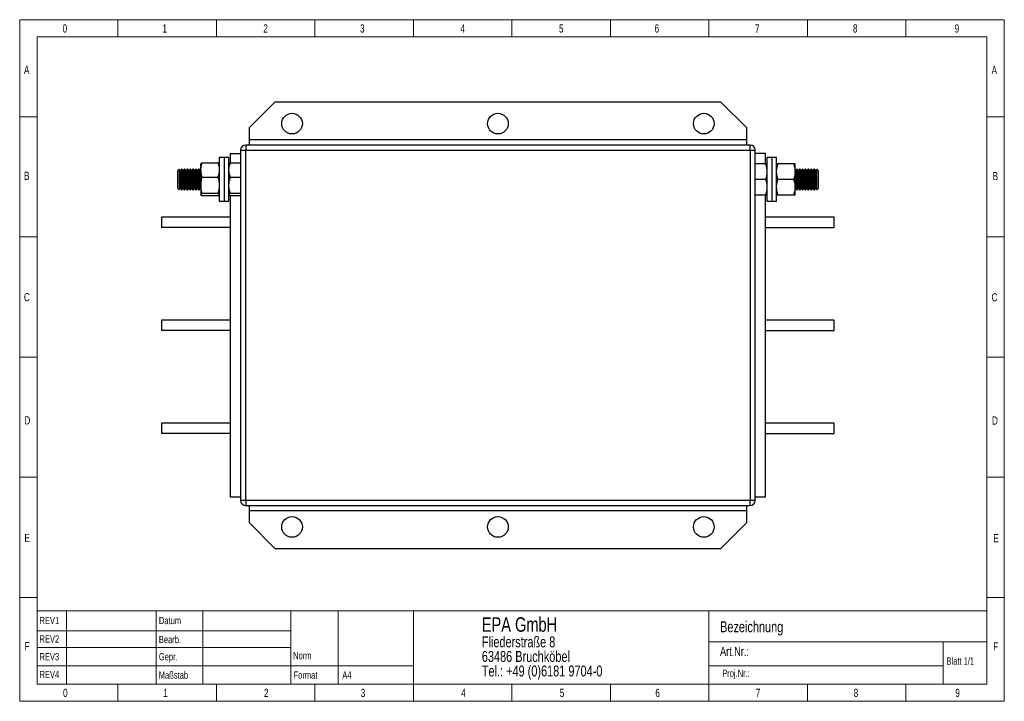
# Model space of a CAD drawing. Header units: millimetres. Extents: x 5 to 292, y 5 to 204.
import ezdxf

# ---------------------------------------------------------------- set-up
doc = ezdxf.new("R2010")
doc.units = ezdxf.units.MM
doc.styles.add('SLDTEXTSTYLE0', font='TXT', dxfattribs={"width": 0.75})

# ---------------------------------------------------------------- blocks, each defined once
blk = doc.blocks.new('SW_NOTE_0')
at = {"color": 0, "linetype": 'Continuous', "lineweight": 0, "attachment_point": 1, "style": 'SLDTEXTSTYLE0'}
for s, insert, char_height in [('EPA GmbH', (0, 5.46), 4.233), ('Fliederstraße 8', (0, -0.14), 3.175), ('63486 Bruchköbel', (0, -4.37), 3.175), ('Tel.: +49 (0)6181 9704-0', (0, -8.61), 3.175)]:
    blk.add_mtext(s, dxfattribs=dict(at, insert=insert, char_height=char_height))

msp = doc.modelspace()

# ---------------------------------------------------------------- linework, layer by layer
at = {"color": 8, "linetype": 'Continuous', "lineweight": 18}
for p, q in [((5.42, 5.3), (5.42, 203.87)), ((5.42, 203.87), (292.36, 203.87)), ((34.06, 203.87), (34.06, 198.87)), ((62.76, 203.87), (62.76, 198.87)), ((91.46, 203.87), (91.46, 198.87)), ((120.16, 203.87), (120.16, 198.87)), ((148.89, 203.87), (148.89, 198.87)), ((177.56, 203.87), (177.56, 198.87)), ((206.26, 203.87), (206.26, 198.87)), ((234.96, 203.87), (234.96, 198.87)), ((263.66, 203.87), (263.66, 198.87)), ((292.36, 203.87), (292.36, 5.3)), ((10.49, 10.3), (10.49, 198.87)), ((10.49, 198.87), (287.3, 198.87)), ((287.3, 10.3), (287.3, 198.87)), ((5.42, 175.59), (10.49, 175.59)), ((287.3, 175.59), (292.36, 175.59)), ((5.42, 140.59), (10.49, 140.59)), ((287.3, 140.59), (292.36, 140.59)), ((5.42, 105.59), (10.49, 105.59)), ((287.3, 105.59), (292.36, 105.59)), ((5.42, 70.59), (10.49, 70.59)), ((287.3, 70.59), (292.36, 70.59)), ((5.42, 35.59), (10.49, 35.59)), ((287.3, 35.59), (292.36, 35.59)), ((10.49, 31.63), (287.3, 31.63)), ((19.02, 31.63), (19.02, 10.3)), ((45.17, 31.63), (45.17, 10.3)), ((58.75, 31.63), (58.75, 10.3)), ((84.48, 31.63), (84.48, 10.3)), ((98.25, 10.3), (98.25, 31.63)), ((120.16, 31.63), (120.16, 10.3)), ((206.26, 31.63), (206.26, 10.3)), ((10.49, 25.86), (84.48, 25.86)), ((10.49, 20.97), (84.48, 20.97)), ((206.26, 22.67), (287.3, 22.67)), ((274.51, 22.67), (274.51, 10.3)), ((10.49, 15.62), (84.48, 15.62)), ((84.48, 15.62), (120.16, 15.62)), ((206.26, 15.62), (274.51, 15.62)), ((10.49, 10.3), (287.3, 10.3)), ((34.06, 10.3), (34.06, 5.3)), ((62.76, 10.3), (62.76, 5.3)), ((91.46, 10.3), (91.46, 5.3)), ((120.16, 10.3), (120.16, 5.3)), ((148.89, 10.3), (148.89, 5.3)), ((177.56, 10.3), (177.56, 5.3)), ((206.26, 10.3), (206.26, 5.3)), ((234.96, 10.3), (234.96, 5.3)), ((263.66, 10.3), (263.66, 5.3)), ((5.42, 5.3), (292.36, 5.3))]:
    msp.add_line(p, q, dxfattribs=at)
at = {"color": 7, "linetype": 'Continuous', "lineweight": 25}
for p, q in [((79.79, 179.85), (72.29, 172.35)), ((209.79, 179.85), (79.79, 179.85)), ((217.29, 172.35), (209.79, 179.85)), ((72.29, 172.35), (72.29, 168.85)), ((217.29, 168.85), (217.29, 172.35)), ((218.29, 167.35), (71.29, 167.35)), ((71.29, 167.35), (71.29, 165.85)), ((217.29, 168.85), (72.29, 168.85)), ((72.29, 168.85), (72.29, 167.35)), ((217.29, 167.35), (217.29, 168.85)), ((218.29, 165.85), (218.29, 167.35)), ((64.99, 163.7), (63.59, 163.7)), ((63.59, 163.7), (63.59, 151)), ((66.39, 163.7), (64.99, 163.7)), ((64.99, 163.7), (64.99, 151)), ((66.39, 151), (66.39, 163.7)), ((66.79, 164.85), (69.79, 164.85)), ((66.79, 164.85), (66.79, 162.15)), ((69.79, 165.85), (69.79, 63.85)), ((69.79, 165.85), (71.29, 165.85)), ((71.29, 165.85), (218.29, 165.85)), ((71.29, 63.85), (71.29, 165.85)), ((218.29, 165.85), (218.29, 63.85)), ((218.29, 165.85), (219.79, 165.85)), ((219.79, 63.85), (219.79, 165.85)), ((222.79, 164.85), (219.79, 164.85)), ((222.79, 161.85), (222.79, 164.85)), ((224.58, 163.7), (223.18, 163.7)), ((223.18, 163.7), (223.18, 154.93)), ((225.98, 163.7), (224.58, 163.7)), ((224.58, 163.7), (224.58, 154.93)), ((225.98, 154.93), (225.98, 163.7)), ((58.19, 160.1), (58.19, 161.85)), ((58.6, 162.16), (63.19, 162.16)), ((66.8, 162.16), (69.79, 162.16)), ((222.78, 161.85), (219.79, 161.85)), ((230.98, 161.85), (226.39, 161.85)), ((231.38, 159.6), (231.38, 161.85)), ((51.88, 160.35), (51.39, 159.87)), ((51.39, 159.87), (51.39, 154.83)), ((51.89, 160.35), (51.88, 160.35)), ((51.88, 160.35), (51.88, 154.35)), ((52.23, 159.87), (51.89, 160.35)), ((51.89, 160.35), (51.89, 160.13)), ((51.89, 160.13), (51.89, 154.35)), ((52.56, 160.35), (52.23, 159.87)), ((52.23, 159.87), (52.23, 154.83)), ((52.72, 160.35), (52.56, 160.35)), ((52.56, 160.35), (52.56, 154.35)), ((53.06, 159.87), (52.72, 160.35)), ((52.72, 160.35), (52.72, 160.13)), ((52.72, 160.13), (52.72, 154.35)), ((53.39, 160.35), (53.06, 159.87)), ((53.06, 159.87), (53.06, 154.83)), ((53.55, 160.35), (53.39, 160.35)), ((53.39, 160.35), (53.39, 154.35)), ((53.89, 159.87), (53.55, 160.35)), ((53.55, 160.35), (53.55, 160.13)), ((53.55, 160.13), (53.55, 154.35)), ((54.22, 160.35), (53.89, 159.87)), ((53.89, 159.87), (53.89, 154.83)), ((54.38, 160.35), (54.22, 160.35)), ((54.22, 160.35), (54.22, 154.35)), ((54.72, 159.87), (54.38, 160.35)), ((54.38, 160.35), (54.38, 160.13)), ((54.38, 160.13), (54.38, 154.35)), ((55.06, 160.35), (54.72, 159.87)), ((54.72, 159.87), (54.72, 154.83)), ((55.21, 160.35), (55.06, 160.35)), ((55.06, 160.35), (55.06, 154.35)), ((55.55, 159.87), (55.21, 160.35)), ((55.21, 160.35), (55.21, 160.13)), ((55.21, 160.13), (55.21, 154.35)), ((55.89, 160.35), (55.55, 159.87)), ((55.55, 159.87), (55.55, 154.83)), ((56.04, 160.35), (55.89, 160.35)), ((55.89, 160.35), (55.89, 154.35)), ((56.38, 159.87), (56.04, 160.35)), ((56.04, 160.35), (56.04, 160.13)), ((56.04, 160.13), (56.04, 154.35)), ((56.72, 160.35), (56.38, 159.87)), ((56.38, 159.87), (56.38, 154.83)), ((56.87, 160.35), (56.72, 160.35)), ((56.72, 160.35), (56.72, 154.35)), ((57.21, 159.87), (56.87, 160.35)), ((56.87, 160.35), (56.87, 160.13)), ((56.87, 160.13), (56.87, 154.35)), ((57.55, 160.35), (57.21, 159.87)), ((57.21, 159.87), (57.21, 154.83)), ((57.7, 160.35), (57.55, 160.35)), ((57.55, 160.35), (57.55, 154.35)), ((58.04, 159.87), (57.7, 160.35)), ((57.7, 160.35), (57.7, 160.13)), ((57.7, 160.13), (57.7, 154.35)), ((58.19, 160.09), (58.04, 159.87)), ((58.04, 159.87), (58.04, 154.83)), ((58.19, 160.1), (58.19, 155.64)), ((58.6, 158.04), (63.19, 158.04)), ((66.8, 158.04), (69.79, 158.04)), ((231.54, 159.87), (231.38, 160.09)), ((231.38, 155.1), (231.38, 159.6)), ((231.87, 160.35), (231.54, 159.87)), ((231.54, 154.83), (231.54, 159.87)), ((232.03, 160.35), (231.87, 160.35)), ((231.87, 157.35), (231.87, 160.35)), ((232.37, 159.87), (232.03, 160.35)), ((232.03, 154.35), (232.03, 160.35)), ((232.71, 160.35), (232.37, 159.87)), ((232.37, 154.83), (232.37, 159.87)), ((232.86, 160.35), (232.71, 160.35)), ((232.71, 157.35), (232.71, 160.35)), ((233.2, 159.87), (232.86, 160.35)), ((232.86, 154.35), (232.86, 160.35)), ((233.54, 160.35), (233.2, 159.87)), ((233.2, 154.83), (233.2, 159.87)), ((233.69, 160.35), (233.54, 160.35)), ((233.54, 157.35), (233.54, 160.35)), ((234.03, 159.87), (233.69, 160.35)), ((233.69, 154.35), (233.69, 160.35)), ((234.37, 160.35), (234.03, 159.87)), ((234.03, 154.83), (234.03, 159.87)), ((234.52, 160.35), (234.37, 160.35)), ((234.37, 157.35), (234.37, 160.35)), ((234.86, 159.87), (234.52, 160.35)), ((234.52, 154.35), (234.52, 160.35)), ((235.2, 160.35), (234.86, 159.87)), ((234.86, 154.83), (234.86, 159.87)), ((235.35, 160.35), (235.2, 160.35)), ((235.2, 157.35), (235.2, 160.35)), ((235.69, 159.87), (235.35, 160.35)), ((235.35, 154.35), (235.35, 160.35)), ((236.03, 160.35), (235.69, 159.87)), ((235.69, 154.83), (235.69, 159.87)), ((236.18, 160.35), (236.03, 160.35)), ((236.03, 157.35), (236.03, 160.35)), ((236.52, 159.87), (236.18, 160.35)), ((236.18, 154.35), (236.18, 160.35)), ((236.86, 160.35), (236.52, 159.87)), ((236.52, 154.83), (236.52, 159.87)), ((237.02, 160.35), (236.86, 160.35)), ((236.86, 157.35), (236.86, 160.35)), ((237.35, 159.87), (237.02, 160.35)), ((237.02, 154.35), (237.02, 160.35)), ((237.69, 160.35), (237.35, 159.87)), ((237.35, 154.83), (237.35, 159.87)), ((237.7, 160.35), (237.69, 160.35)), ((237.69, 157.35), (237.69, 160.35)), ((238.18, 159.87), (237.7, 160.35)), ((237.7, 154.35), (237.7, 160.35)), ((238.18, 154.83), (238.18, 159.87)), ((58.19, 155.64), (58.19, 152.89)), ((222.78, 157.35), (219.79, 157.35)), ((230.98, 157.35), (226.39, 157.35)), ((231.38, 152.85), (231.38, 155.1)), ((231.87, 154.35), (231.87, 157.35)), ((232.71, 154.35), (232.71, 157.35)), ((233.54, 154.35), (233.54, 157.35)), ((234.37, 154.35), (234.37, 157.35)), ((235.2, 154.35), (235.2, 157.35)), ((236.03, 154.35), (236.03, 157.35)), ((236.86, 154.35), (236.86, 157.35)), ((237.69, 154.35), (237.69, 157.35)), ((51.39, 154.83), (51.88, 154.35)), ((51.88, 154.35), (51.89, 154.35)), ((51.89, 154.35), (52.23, 154.83)), ((52.23, 154.83), (52.56, 154.35)), ((52.56, 154.35), (52.72, 154.35)), ((52.72, 154.35), (53.06, 154.83)), ((53.06, 154.83), (53.39, 154.35)), ((53.39, 154.35), (53.55, 154.35)), ((53.55, 154.35), (53.89, 154.83)), ((53.89, 154.83), (54.22, 154.35)), ((54.22, 154.35), (54.38, 154.35)), ((54.38, 154.35), (54.72, 154.83)), ((54.72, 154.83), (55.06, 154.35)), ((55.06, 154.35), (55.21, 154.35)), ((55.21, 154.35), (55.55, 154.83)), ((55.55, 154.83), (55.89, 154.35)), ((55.89, 154.35), (56.04, 154.35)), ((56.04, 154.35), (56.38, 154.83)), ((56.38, 154.83), (56.72, 154.35)), ((56.72, 154.35), (56.87, 154.35)), ((56.87, 154.35), (57.21, 154.83)), ((57.21, 154.83), (57.55, 154.35)), ((57.55, 154.35), (57.7, 154.35)), ((57.7, 154.35), (58.04, 154.83)), ((58.04, 154.83), (58.19, 154.62)), ((63.19, 153.24), (58.6, 153.24)), ((63.19, 152.55), (58.6, 152.55)), ((66.79, 152.55), (66.79, 64.85)), ((69.79, 153.24), (66.8, 153.24)), ((69.79, 152.55), (66.8, 152.55)), ((219.79, 152.85), (222.78, 152.85)), ((222.79, 64.85), (222.79, 152.85)), ((223.18, 154.93), (223.18, 151)), ((224.58, 154.93), (224.58, 151)), ((225.98, 151), (225.98, 154.93)), ((226.39, 152.85), (230.98, 152.85)), ((231.38, 154.62), (231.54, 154.83)), ((231.54, 154.83), (231.87, 154.35)), ((231.87, 154.35), (232.03, 154.35)), ((232.03, 154.35), (232.37, 154.83)), ((232.37, 154.83), (232.71, 154.35)), ((232.71, 154.35), (232.86, 154.35)), ((232.86, 154.35), (233.2, 154.83)), ((233.2, 154.83), (233.54, 154.35)), ((233.54, 154.35), (233.69, 154.35)), ((233.69, 154.35), (234.03, 154.83)), ((234.03, 154.83), (234.37, 154.35)), ((234.37, 154.35), (234.52, 154.35)), ((234.52, 154.35), (234.86, 154.83)), ((234.86, 154.83), (235.2, 154.35)), ((235.2, 154.35), (235.35, 154.35)), ((235.35, 154.35), (235.69, 154.83)), ((235.69, 154.83), (236.03, 154.35)), ((236.03, 154.35), (236.18, 154.35)), ((236.18, 154.35), (236.52, 154.83)), ((236.52, 154.83), (236.86, 154.35)), ((236.86, 154.35), (237.02, 154.35)), ((237.02, 154.35), (237.35, 154.83)), ((237.35, 154.83), (237.69, 154.35)), ((237.69, 154.35), (237.7, 154.35)), ((237.7, 154.35), (238.18, 154.83)), ((63.59, 151), (64.99, 151)), ((64.99, 151), (66.39, 151)), ((223.18, 151), (224.58, 151)), ((224.58, 151), (225.98, 151)), ((46.79, 146.35), (46.79, 143.35)), ((66.79, 146.35), (46.79, 146.35)), ((242.79, 146.35), (222.79, 146.35)), ((242.79, 143.35), (242.79, 146.35)), ((66.79, 143.35), (46.79, 143.35)), ((222.79, 143.35), (242.79, 143.35)), ((46.79, 116.35), (46.79, 113.35)), ((66.79, 116.35), (46.79, 116.35)), ((242.79, 116.35), (222.79, 116.35)), ((242.79, 113.35), (242.79, 116.35)), ((66.79, 113.35), (46.79, 113.35)), ((222.79, 113.35), (242.79, 113.35)), ((46.79, 86.35), (46.79, 83.35)), ((66.79, 86.35), (46.79, 86.35)), ((242.79, 86.35), (222.79, 86.35)), ((242.79, 83.35), (242.79, 86.35)), ((66.79, 83.35), (46.79, 83.35)), ((222.79, 83.35), (242.79, 83.35)), ((66.79, 64.85), (69.79, 64.85)), ((71.29, 63.85), (69.79, 63.85)), ((218.29, 63.85), (71.29, 63.85)), ((71.29, 63.85), (71.29, 62.35)), ((219.79, 63.85), (218.29, 63.85)), ((218.29, 62.35), (218.29, 63.85)), ((219.79, 64.85), (222.79, 64.85)), ((71.29, 62.35), (218.29, 62.35)), ((72.29, 62.35), (72.29, 60.85)), ((72.29, 60.85), (217.29, 60.85)), ((72.29, 60.85), (72.29, 57.35)), ((217.29, 60.85), (217.29, 62.35)), ((217.29, 57.35), (217.29, 60.85)), ((72.29, 57.35), (79.79, 49.85)), ((209.79, 49.85), (217.29, 57.35)), ((79.79, 49.85), (209.79, 49.85))]:
    msp.add_line(p, q, dxfattribs=at)
for centre in [(84.79, 173.6), (144.79, 173.6), (204.79, 173.6), (84.79, 56.1), (144.79, 56.1), (204.79, 56.1)]:
    msp.add_circle(centre, 3, dxfattribs=at)
for centre, start, end in [((71.29, 165.85), 90, 180), ((218.29, 165.85), 0, 90), ((71.29, 63.85), 180, 270), ((218.29, 63.85), 270, 0)]:
    msp.add_arc(centre, 1.5, start, end, dxfattribs=at)
for points, knots in [([(58.19, 160.1), (58.21, 160.45), (58.26, 161.14), (58.48, 161.82), (58.6, 162.16)], [0, 0, 0, 0, 0.4945102, 1, 1, 1, 1]), ([(58.6, 162.16), (58.48, 162.1), (58.26, 161.99), (58.22, 161.87), (58.19, 161.81)], [0, 0, 0, 0, 0.4954579, 1, 1, 1, 1]), ([(63.19, 162.16), (63.3, 161.82), (63.53, 161.15), (63.57, 160.45), (63.59, 160.1)], [0, 0, 0, 0, 0.495458, 1, 1, 1, 1]), ([(63.59, 161.81), (63.57, 161.87), (63.53, 161.99), (63.31, 162.1), (63.19, 162.16)], [0, 0, 0, 0, 0.494511, 1, 1, 1, 1]), ([(66.39, 160.1), (66.41, 160.45), (66.46, 161.14), (66.68, 161.82), (66.8, 162.16)], [0, 0, 0, 0, 0.49451, 1, 1, 1, 1]), ([(66.8, 162.16), (66.68, 162.1), (66.46, 161.99), (66.42, 161.87), (66.39, 161.81)], [0, 0, 0, 0, 0.495458, 1, 1, 1, 1]), ([(222.78, 161.85), (222.89, 161.49), (223.12, 160.75), (223.16, 159.99), (223.18, 159.6)], [0, 0, 0, 0, 0.495458, 1, 1, 1, 1]), ([(223.18, 161.85), (223.16, 161.85), (223.12, 161.85), (222.9, 161.85), (222.78, 161.85)], [0, 0, 0, 0, 0.49451, 1, 1, 1, 1]), ([(225.98, 159.6), (226, 159.98), (226.05, 160.74), (226.27, 161.48), (226.39, 161.85)], [0, 0, 0, 0, 0.4945109, 1, 1, 1, 1]), ([(226.39, 161.85), (226.27, 161.85), (226.05, 161.85), (226.01, 161.85), (225.98, 161.85)], [0, 0, 0, 0, 0.495458, 1, 1, 1, 1]), ([(230.98, 161.85), (231.09, 161.49), (231.32, 160.75), (231.36, 159.99), (231.38, 159.6)], [0, 0, 0, 0, 0.495458, 1, 1, 1, 1]), ([(231.38, 161.85), (231.36, 161.85), (231.32, 161.85), (231.1, 161.85), (230.98, 161.85)], [0, 0, 0, 0, 0.494511, 1, 1, 1, 1]), ([(58.6, 158.04), (58.48, 158.38), (58.26, 159.05), (58.22, 159.75), (58.19, 160.1)], [0, 0, 0, 0, 0.4954577, 1, 1, 1, 1]), ([(58.19, 155.64), (58.21, 156.04), (58.26, 156.86), (58.48, 157.64), (58.6, 158.04)], [0, 0, 0, 0, 0.494511, 1, 1, 1, 1]), ([(63.59, 160.1), (63.57, 159.76), (63.53, 159.06), (63.31, 158.38), (63.19, 158.04)], [0, 0, 0, 0, 0.494511, 1, 1, 1, 1]), ([(63.19, 158.04), (63.3, 157.65), (63.53, 156.87), (63.57, 156.05), (63.59, 155.64)], [0, 0, 0, 0, 0.495457, 1, 1, 1, 1]), ([(66.8, 158.04), (66.68, 158.38), (66.46, 159.05), (66.42, 159.75), (66.39, 160.1)], [0, 0, 0, 0, 0.495458, 1, 1, 1, 1]), ([(66.39, 155.64), (66.41, 156.04), (66.46, 156.86), (66.68, 157.64), (66.8, 158.04)], [0, 0, 0, 0, 0.494511, 1, 1, 1, 1]), ([(223.18, 159.6), (223.16, 159.23), (223.12, 158.46), (222.9, 157.73), (222.78, 157.35)], [0, 0, 0, 0, 0.49451, 1, 1, 1, 1]), ([(226.39, 157.35), (226.27, 157.72), (226.05, 158.46), (226.01, 159.22), (225.98, 159.6)], [0, 0, 0, 0, 0.495458, 1, 1, 1, 1]), ([(231.38, 159.6), (231.36, 159.23), (231.32, 158.46), (231.1, 157.73), (230.98, 157.35)], [0, 0, 0, 0, 0.494511, 1, 1, 1, 1]), ([(58.6, 153.24), (58.48, 153.63), (58.26, 154.42), (58.22, 155.23), (58.19, 155.64)], [0, 0, 0, 0, 0.495458, 1, 1, 1, 1]), ([(63.59, 155.64), (63.57, 155.24), (63.53, 154.42), (63.31, 153.64), (63.19, 153.24)], [0, 0, 0, 0, 0.49451, 1, 1, 1, 1]), ([(66.8, 153.24), (66.68, 153.63), (66.46, 154.42), (66.42, 155.23), (66.39, 155.64)], [0, 0, 0, 0, 0.495459, 1, 1, 1, 1]), ([(222.78, 157.35), (222.89, 156.99), (223.12, 156.25), (223.16, 155.49), (223.18, 155.1)], [0, 0, 0, 0, 0.495458, 1, 1, 1, 1]), ([(223.18, 155.1), (223.16, 154.73), (223.12, 153.96), (222.9, 153.23), (222.78, 152.85)], [0, 0, 0, 0, 0.494511, 1, 1, 1, 1]), ([(225.98, 155.1), (226, 155.48), (226.05, 156.24), (226.27, 156.98), (226.39, 157.35)], [0, 0, 0, 0, 0.4945109, 1, 1, 1, 1]), ([(226.39, 152.85), (226.27, 153.22), (226.05, 153.96), (226.01, 154.72), (225.98, 155.1)], [0, 0, 0, 0, 0.495458, 1, 1, 1, 1]), ([(230.98, 157.35), (231.09, 156.99), (231.32, 156.25), (231.36, 155.49), (231.38, 155.1)], [0, 0, 0, 0, 0.495458, 1, 1, 1, 1]), ([(231.38, 155.1), (231.36, 154.73), (231.32, 153.96), (231.1, 153.23), (230.98, 152.85)], [0, 0, 0, 0, 0.4945112, 1, 1, 1, 1]), ([(58.19, 152.89), (58.21, 152.95), (58.26, 153.07), (58.48, 153.18), (58.6, 153.24)], [0, 0, 0, 0, 0.494511, 1, 1, 1, 1]), ([(58.6, 152.55), (58.48, 152.6), (58.26, 152.72), (58.22, 152.83), (58.19, 152.89)], [0, 0, 0, 0, 0.4954579, 1, 1, 1, 1]), ([(63.19, 153.24), (63.3, 153.18), (63.53, 153.07), (63.57, 152.95), (63.59, 152.89)], [0, 0, 0, 0, 0.495458, 1, 1, 1, 1]), ([(63.59, 152.89), (63.57, 152.83), (63.53, 152.72), (63.31, 152.6), (63.19, 152.55)], [0, 0, 0, 0, 0.494511, 1, 1, 1, 1]), ([(66.39, 152.89), (66.41, 152.95), (66.46, 153.07), (66.68, 153.18), (66.8, 153.24)], [0, 0, 0, 0, 0.494511, 1, 1, 1, 1]), ([(66.8, 152.55), (66.68, 152.6), (66.46, 152.72), (66.42, 152.83), (66.39, 152.89)], [0, 0, 0, 0, 0.495458, 1, 1, 1, 1]), ([(222.78, 152.85), (222.89, 152.85), (223.12, 152.85), (223.16, 152.85), (223.18, 152.85)], [0, 0, 0, 0, 0.495458, 1, 1, 1, 1]), ([(225.98, 152.85), (226, 152.85), (226.05, 152.85), (226.27, 152.85), (226.39, 152.85)], [0, 0, 0, 0, 0.494511, 1, 1, 1, 1]), ([(230.98, 152.85), (231.09, 152.85), (231.32, 152.85), (231.36, 152.85), (231.38, 152.85)], [0, 0, 0, 0, 0.495458, 1, 1, 1, 1])]:
    msp.add_open_spline(points, degree=3, knots=knots, dxfattribs=at)

# ---------------------------------------------------------------- block references
at = {"color": 7, "linetype": 'Continuous', "lineweight": 0}
msp.add_blockref('SW_NOTE_0', (140.1, 24.33), dxfattribs=at)

# ---------------------------------------------------------------- texts
at = {"color": 8, "linetype": 'Continuous', "lineweight": 0, "char_height": 2.38, "attachment_point": 1, "style": 'SLDTEXTSTYLE0'}
for s, insert in [('0', (17.93, 202.51)), ('1', (47.01, 202.51)), ('2', (76.41, 202.51)), ('3', (104.61, 202.51)), ('4', (133.87, 202.51)), ('5', (162.58, 202.51)), ('6', (190.45, 202.51)), ('7', (219.71, 202.51)), ('8', (248.25, 202.51)), ('9', (277.88, 202.51)), ('A', (6.67, 190.46)), ('A', (288.65, 190.39)), ('B', (6.67, 159.58)), ('B', (288.95, 159.52)), ('C', (6.67, 124.26)), ('C', (288.65, 124.2)), ('D', (6.79, 88.34)), ('D', (288.77, 88.28)), ('E', (6.8, 54.07)), ('E', (289.14, 54)), ('F', (6.83, 22.55)), ('F', (289.14, 22.49)), ('0', (18.06, 8.95)), ('1', (47.22, 8.95)), ('2', (76.61, 8.95)), ('3', (104.82, 8.95)), ('4', (134.08, 8.95)), ('5', (162.79, 8.95)), ('6', (190.66, 8.95)), ('7', (219.92, 8.95)), ('8', (248.46, 8.95)), ('9', (278.09, 8.95))]:
    msp.add_mtext(s, dxfattribs=dict(at, insert=insert))
at = {"color": 7, "linetype": 'Continuous', "lineweight": 0, "attachment_point": 1, "style": 'SLDTEXTSTYLE0'}
for s, insert, char_height in [('REV1', (11.19, 29.9), 2.117), ('Datum', (45.98, 29.9), 2.117), ('Bezeichnung', (209.53, 28.6), 3.175), ('REV2', (11.19, 24.52), 2.117), ('Bearb.', (45.98, 24.37), 2.117), ('Art.Nr.:', (209.53, 21.17), 2.646), ('REV3', (11.19, 19.35), 2.117), ('Gepr.', (45.98, 19.35), 2.117), ('Norm', (85.11, 19.68), 2.117), ('Blatt 1/1', (275.52, 18.08), 2.117), ('Proj.Nr.:', (210.16, 14.54), 2.117), ('REV4', (11.19, 14.17), 2.117), ('Maßstab', (45.95, 14), 2.117), ('Format', (85.23, 14), 2.117), ('A4', (99.43, 14), 2.117)]:
    msp.add_mtext(s, dxfattribs=dict(at, insert=insert, char_height=char_height))

doc.saveas('drawing.dxf')
